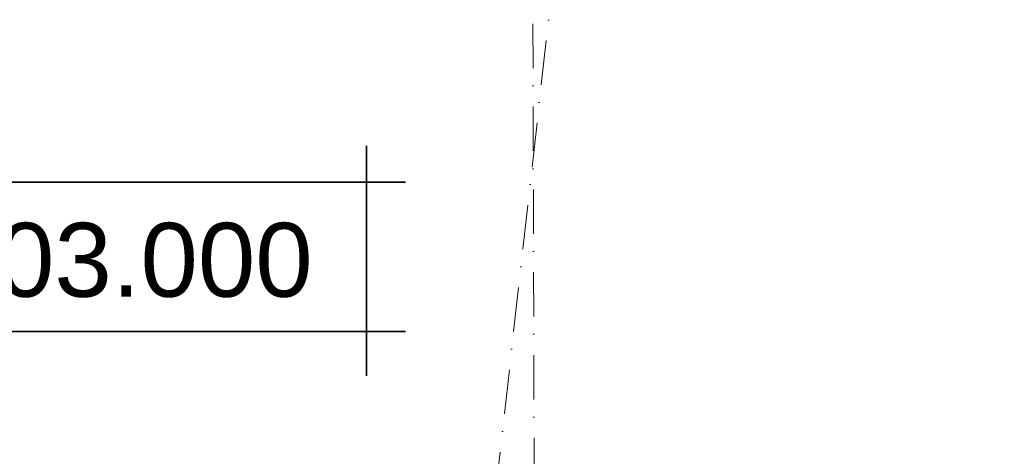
# Model space of a CAD drawing. Header units: millimetres. Extents: x -738537 to 1850049, y -250217 to 604013.
# Tile 42 of 204: x -606122 to -602791, y 79029 to 80505. Entities that reach past the tile are written whole.
import ezdxf

# ---------------------------------------------------------------- set-up
doc = ezdxf.new("R2010")
doc.units = ezdxf.units.MM
doc.header["$MEASUREMENT"] = 0
doc.set_wipeout_variables(frame=1)
doc.linetypes.add('Dot & Dashed', pattern=[280, 150, -60, 0, -70])
doc.linetypes.add('Wipeout_Contour', pattern=[1000, 0, -1000])
for name, color, linetype, lineweight in [('0_Pen_No__170', 9, 'Continuous', 0), ('C-GRID _Pen_No__5', 4, 'Continuous', 5), ('C_TEXT GA_Pen_No__6', 7, 'Continuous', 5), ('SEWER LINE_Pen_No__1', 214, 'Continuous', 35)]:
    doc.layers.add(name, color=color, linetype=linetype, lineweight=lineweight)
doc.styles.add('GENERATED_STYLE_2', font='arial.ttf')

# ---------------------------------------------------------------- blocks, each defined once
blk = doc.blocks.new('Fill_2', base_point=(0, 0))
at = {"color": 254, "linetype": 'Wipeout_Contour', "lineweight": 0, "ltscale": 14005644.7295551}
blk.add_wipeout([(-629509.8, 81186.9), (-636562.3, 79781.8), (-636489.6, 79417.3), (-629462, 80817.5), (-620502.8, 81356.1), (-620540.5, 82043.7), (-601136.6, 81925.1), (-601127.3, 81469.6), (-590151.9, 81021), (-590021.9, 81719.9), (-589769.8, 81683.3), (-588537.1, 88325.9), (-581323.3, 84127), (-581890.9, 80218.2), (-581481.7, 80187.1), (-580849.5, 84486.2), (-589699.4, 89557.9), (-590288.4, 81899.2), (-594388.9, 82642), (-600414.3, 82313.5), (-600427.4, 82955.9), (-621103.7, 82547.9), (-621076.1, 81700.6)], dxfattribs=at)

msp = doc.modelspace()

# ---------------------------------------------------------------- block references
at = {"layer": '0_Pen_No__170', "color": 9, "linetype": 'Continuous', "lineweight": 0}
msp.add_blockref('Fill_2', (0, 0), dxfattribs=at)

# ---------------------------------------------------------------- next in the draw order: linework, layer by layer
at = {"layer": 'C-GRID _Pen_No__5', "color": 4, "linetype": 'Dot & Dashed', "lineweight": 5}
for p, q in [((-604425.9, 95897), (-604362.1, 71692.4)), ((-602687.3, 95187.5), (-604750.1, 76777.1))]:
    msp.add_line(p, q, dxfattribs=at)
at = {"layer": 'SEWER LINE_Pen_No__1', "color": 214, "linetype": 'Continuous', "lineweight": 35}
for p, q in [((-604947.9, 79300.6), (-604947.9, 80078.3)), ((-606643.4, 79955.4), (-604816.7, 79955.4)), ((-606643.4, 79450.4), (-604816.7, 79450.4))]:
    msp.add_line(p, q, dxfattribs=at)

# ---------------------------------------------------------------- next in the draw order: texts
at = {"layer": 'C_TEXT GA_Pen_No__6', "color": 18, "linetype": 'Continuous', "lineweight": 5, "true_color": 0x000000, "insert": (-605722.5, 79691.5), "char_height": 250, "attachment_point": 5, "style": 'GENERATED_STYLE_2'}
msp.add_mtext('\\A1;\\pxqc;-03.000', dxfattribs=at)

doc.saveas('drawing.dxf')
